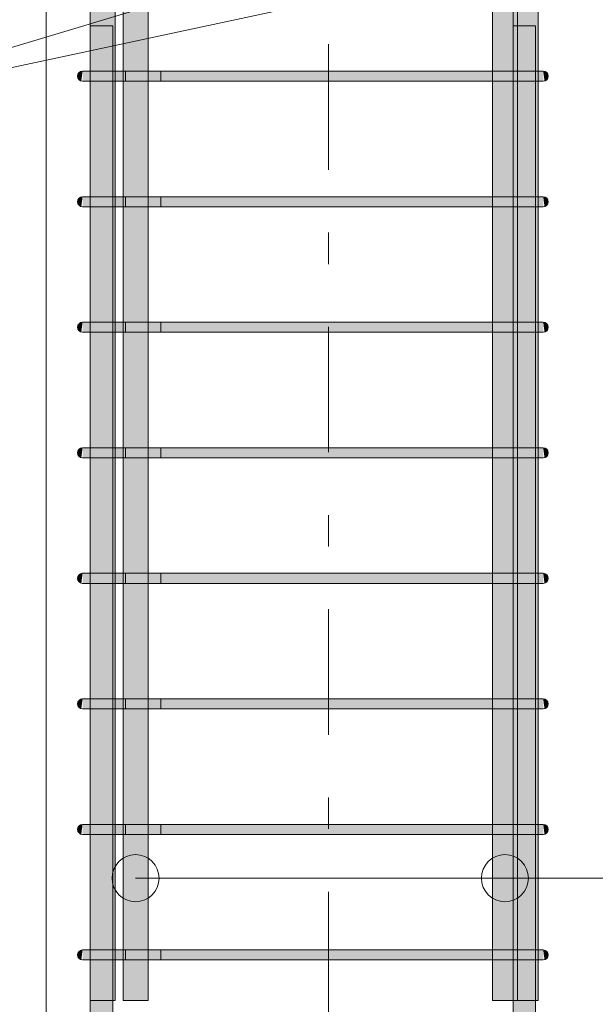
# Model space of a CAD drawing. Header units: millimetres. Extents: x 4307 to 42792, y 1610 to 10025.
# Tile 205 of 256: x 31026 to 31485, y 7881 to 8665. Entities that reach past the tile are written whole.
import ezdxf

# ---------------------------------------------------------------- set-up
doc = ezdxf.new("R2010")
doc.units = ezdxf.units.MM
doc.linetypes.add('Čára osnovy', pattern=[225, 100, -50, 25, -50])
for name, color, linetype, lineweight in [('S-COLS', 52, 'Continuous', 9), ('S-GRID', 1, 'Continuous', 5), ('S-RBAR', 171, 'Continuous', 5), ('S-RBAR-IDEN', 171, 'Continuous', 5)]:
    doc.layers.add(name, color=color, linetype=linetype, lineweight=lineweight)

msp = doc.modelspace()

# ---------------------------------------------------------------- hatches: boundary and pattern name
at = {"layer": 'S-RBAR'}
h = msp.add_hatch(color=7, dxfattribs=at)
h.paths.add_polyline_path([(31102.33, 7883.8), (31102.33, 7916), (31100.43, 7916), (31100.43, 7883.8)])
h.paths.add_polyline_path([(31082.33, 7883.8), (31082.43, 7883.8), (31082.33, 7896.6)])
h.paths.add_polyline_path([(31102.33, 7924), (31102.33, 8016), (31100.43, 8016), (31100.43, 7924)])
h.paths.add_polyline_path([(31100.43, 8024), (31102.33, 8024), (31102.33, 8116), (31100.43, 8116), (31100.43, 8047.47)])
h.paths.add_polyline_path([(31082.33, 8024), (31082.43, 8024), (31082.33, 8047.47)])
h.paths.add_polyline_path([(31102.33, 8124), (31102.33, 8216), (31100.43, 8216), (31100.43, 8124)])
h.paths.add_polyline_path([(31102.33, 8224), (31102.33, 8316), (31100.43, 8316), (31100.43, 8224)])
h.paths.add_polyline_path([(31102.33, 8324), (31102.33, 8416), (31100.43, 8416), (31100.43, 8324)])
h.paths.add_polyline_path([(31082.33, 8324), (31082.43, 8324), (31082.33, 8349.22)])
h.paths.add_polyline_path([(31102.33, 8424), (31102.33, 8516), (31100.43, 8516), (31100.43, 8424)])
h.paths.add_polyline_path([(31102.33, 8524), (31102.33, 8616), (31100.43, 8616), (31100.43, 8524)])
h.paths.add_polyline_path([(31082.33, 8524), (31082.43, 8524), (31082.33, 8530.27)])
h.paths.add_polyline_path([(31102.33, 8624), (31102.33, 8695.01), (31094.11, 8696.23), (31087.38, 8699.02), (31082.33, 8702.9), (31082.43, 8660), (31100.43, 8660), (31100.43, 8624)])
h.paths.add_polyline_path([(31102.33, 8705.01), (31102.33, 8729.45), (31082.96, 8729.45), (31082.38, 8725), (31083.46, 8718.86), (31085.06, 8715), (31088.24, 8710.86), (31092.38, 8707.68), (31097.2, 8705.68), (31100.86, 8705.2)])
h.paths.add_polyline_path([(31090.26, 8755.3), (31102.33, 8767.37), (31102.33, 8783.8), (31082.38, 8783.8), (31082.38, 8755.3)])
h = msp.add_hatch(color=7, dxfattribs=at)
h.paths.add_polyline_path([(31108.58, 7883.8), (31128.58, 7883.8), (31128.58, 7916), (31108.58, 7916), (31108.58, 7896.6)])
h.paths.add_polyline_path([(31108.58, 7924), (31128.58, 7924), (31128.58, 8016), (31108.58, 8016), (31108.58, 7926.77)])
h.paths.add_polyline_path([(31111.78, 8024), (31128.58, 8024), (31128.58, 8116), (31108.58, 8116), (31108.58, 8024)])
h.paths.add_polyline_path([(31108.58, 8124), (31128.58, 8124), (31128.58, 8216), (31108.58, 8216), (31108.58, 8138)])
h.paths.add_polyline_path([(31111.78, 8224), (31128.58, 8224), (31128.58, 8316), (31108.58, 8316), (31108.58, 8224)])
h.paths.add_polyline_path([(31128.58, 8324), (31128.58, 8416), (31108.58, 8416), (31108.58, 8324), (31111.78, 8324)])
h.paths.add_polyline_path([(31128.58, 8424), (31128.58, 8516), (31108.58, 8516), (31108.58, 8424), (31111.78, 8424)])
h.paths.add_polyline_path([(31108.58, 8524), (31128.58, 8524), (31128.58, 8616), (31108.58, 8616), (31108.58, 8530.27)])
h.paths.add_polyline_path([(31111.78, 8624), (31128.58, 8624), (31128.58, 8695), (31108.58, 8695), (31108.58, 8624)])
h.paths.add_polyline_path([(31128.58, 8705), (31128.58, 8708.77), (31124.81, 8705)])
h.paths.add_polyline_path([(31108.58, 8706.1), (31112.38, 8707.68), (31116.98, 8711.32), (31128.58, 8722.91), (31128.58, 8783.8), (31108.58, 8783.8), (31108.58, 8773.62), (31116.52, 8781.57), (31123.59, 8774.5), (31108.58, 8759.48), (31108.58, 8707.68)])
h = msp.add_hatch(color=7, dxfattribs=at)
h.paths.add_polyline_path([(31402.88, 7883.8), (31419.33, 7883.8), (31419.33, 7916), (31402.88, 7916)])
h.paths.add_polyline_path([(31419.33, 7924), (31419.33, 8016), (31402.88, 8016), (31402.88, 7924), (31417.4, 7924)])
h.paths.add_polyline_path([(31417.4, 8024), (31419.33, 8024), (31419.33, 8116), (31402.88, 8116), (31402.88, 8024)])
h.paths.add_polyline_path([(31417.4, 8124), (31419.33, 8124), (31419.33, 8216), (31402.88, 8216), (31402.88, 8124)])
h.paths.add_polyline_path([(31417.4, 8224), (31419.33, 8224), (31419.33, 8316), (31402.88, 8316), (31402.88, 8224)])
h.paths.add_polyline_path([(31417.4, 8324), (31419.33, 8324), (31419.33, 8416), (31402.88, 8416), (31402.88, 8324)])
h.paths.add_polyline_path([(31417.4, 8424), (31419.33, 8424), (31419.33, 8516), (31402.88, 8516), (31402.88, 8424)])
h.paths.add_polyline_path([(31402.88, 8524), (31419.33, 8524), (31419.33, 8616), (31402.88, 8616), (31402.88, 8530.27)])
h.paths.add_polyline_path([(31417.4, 8624), (31419.33, 8624), (31419.33, 8660), (31422.88, 8660), (31422.88, 8695), (31402.88, 8695), (31402.88, 8624)])
h.paths.add_polyline_path([(31419.95, 8705), (31402.88, 8722.07), (31402.88, 8705), (31417.4, 8705)])
h.paths.add_polyline_path([(31422.88, 8716.22), (31422.88, 8772.78), (31421.17, 8774.5), (31422.88, 8776.21), (31422.88, 8783.8), (31402.88, 8783.8), (31402.88, 8736.22), (31421.17, 8717.93)])
h = msp.add_hatch(color=7, dxfattribs=at)
h.paths.add_polyline_path([(31439.38, 7883.8), (31439.38, 7916), (31437.33, 7916), (31437.33, 7883.8)])
h.paths.add_polyline_path([(31437.33, 7924), (31439.38, 7924), (31439.38, 8016), (31437.33, 8016), (31437.33, 7926.77)])
h.paths.add_polyline_path([(31437.52, 8024), (31439.38, 8024), (31439.38, 8116), (31437.33, 8116), (31437.33, 8024)])
h.paths.add_polyline_path([(31437.52, 8124), (31439.38, 8124), (31439.38, 8216), (31437.33, 8216), (31437.33, 8124)])
h.paths.add_polyline_path([(31437.52, 8224), (31439.38, 8224), (31439.38, 8316), (31437.33, 8316), (31437.33, 8224)])
h.paths.add_polyline_path([(31437.33, 8324), (31439.38, 8324), (31439.38, 8416), (31437.33, 8416), (31437.33, 8349.22)])
h.paths.add_polyline_path([(31439.38, 8424), (31439.38, 8516), (31437.33, 8516), (31437.52, 8424)])
h.paths.add_polyline_path([(31437.33, 8524), (31439.38, 8524), (31439.38, 8616), (31437.33, 8616), (31437.33, 8530.27)])
h.paths.add_polyline_path([(31437.33, 8624), (31439.38, 8624), (31439.23, 8695), (31422.88, 8695), (31422.88, 8660), (31437.33, 8660), (31437.33, 8650.97)])
h.paths.add_polyline_path([(31439.38, 8705.39), (31439.38, 8729.45), (31422.88, 8729.45), (31422.88, 8716.22), (31428.24, 8710.86), (31432.38, 8707.68), (31437.2, 8705.68), (31439.23, 8705.41)])
h.paths.add_polyline_path([(31422.88, 8755.3), (31439.38, 8755.3), (31439.38, 8756.28), (31422.88, 8772.78), (31422.88, 8771.67)])
h.paths.add_polyline_path([(31439.38, 8770.43), (31439.38, 8783.8), (31422.88, 8783.8), (31422.88, 8776.21), (31428.24, 8781.57), (31438.14, 8771.67)])
h = msp.add_hatch(color=7, dxfattribs=at)
h.paths.add_polyline_path([(31082.43, 5795), (31100.43, 5795), (31100.43, 5916), (31082.43, 5916), (31082.43, 5814.54)])
h.paths.add_polyline_path([(31082.43, 5924), (31100.43, 5924), (31100.43, 6016), (31082.43, 6016), (31082.43, 5935.24)])
h.paths.add_polyline_path([(31082.43, 6024), (31100.43, 6024), (31100.43, 6116), (31082.43, 6116), (31082.43, 6025.76)])
h.paths.add_polyline_path([(31100.43, 6124), (31100.43, 6216), (31082.43, 6216), (31082.43, 6124), (31096.38, 6124)])
h.paths.add_polyline_path([(31082.43, 6224), (31100.43, 6224), (31100.43, 6316), (31082.43, 6316), (31082.43, 6236.98)])
h.paths.add_polyline_path([(31082.43, 6324), (31100.43, 6324), (31100.43, 6416), (31082.43, 6416), (31082.43, 6327.51)])
h.paths.add_polyline_path([(31096.38, 6424), (31100.43, 6424), (31100.43, 6516), (31082.43, 6516), (31082.43, 6424), (31092.55, 6424)])
h.paths.add_polyline_path([(31082.43, 6524), (31100.43, 6524), (31100.43, 6616), (31082.43, 6616), (31082.43, 6538.73)])
h.paths.add_polyline_path([(31088.73, 6624), (31100.43, 6624), (31100.43, 6716), (31082.43, 6716), (31082.43, 6624), (31085.48, 6624)])
h.paths.add_polyline_path([(31100.43, 6724), (31100.43, 6816), (31082.43, 6816), (31082.43, 6724), (31096.38, 6724)])
h.paths.add_polyline_path([(31082.43, 6824), (31100.43, 6824), (31100.43, 6916), (31082.43, 6916), (31082.43, 6840.48)])
h.paths.add_polyline_path([(31088.73, 6924), (31100.43, 6924), (31100.43, 7016), (31082.43, 7016), (31082.43, 6924), (31085.48, 6924)])
h.paths.add_polyline_path([(31096.38, 7024), (31100.43, 7024), (31100.43, 7116), (31082.43, 7116), (31082.43, 7024), (31092.55, 7024)])
h.paths.add_polyline_path([(31082.43, 7124), (31100.43, 7124), (31100.43, 7216), (31082.43, 7216), (31082.43, 7142.23)])
h.paths.add_polyline_path([(31082.43, 7224), (31100.43, 7224), (31100.43, 7316), (31082.43, 7316), (31082.43, 7232.75)])
h.paths.add_polyline_path([(31096.38, 7324), (31100.43, 7324), (31100.43, 7416), (31082.43, 7416), (31082.43, 7324), (31092.55, 7324)])
h.paths.add_polyline_path([(31082.43, 7424), (31100.43, 7424), (31100.43, 7516), (31082.43, 7516), (31082.43, 7443.98)])
h.paths.add_polyline_path([(31082.43, 7524), (31100.43, 7524), (31100.43, 7616), (31082.43, 7616), (31082.43, 7534.5)])
h.paths.add_polyline_path([(31082.43, 7624), (31100.43, 7624), (31100.43, 7716), (31082.43, 7716), (31082.43, 7625.02)])
h.paths.add_polyline_path([(31082.43, 7724), (31100.43, 7724), (31100.43, 7816), (31082.43, 7816), (31082.43, 7745.72)])
h.paths.add_polyline_path([(31082.43, 7824), (31100.43, 7824), (31100.43, 7916), (31082.43, 7916), (31082.43, 7836.25)])
h.paths.add_polyline_path([(31082.43, 7924), (31100.43, 7924), (31100.43, 8016), (31082.43, 8016), (31082.43, 7926.77)])
h.paths.add_polyline_path([(31100.43, 8024), (31100.43, 8116), (31082.43, 8116), (31082.43, 8024), (31096.38, 8024)])
h.paths.add_polyline_path([(31082.43, 8124), (31100.43, 8124), (31100.43, 8216), (31082.43, 8216), (31082.43, 8138)])
h.paths.add_polyline_path([(31082.43, 8224), (31100.43, 8224), (31100.43, 8316), (31082.43, 8316), (31082.43, 8228.52)])
h.paths.add_polyline_path([(31100.43, 8324), (31100.43, 8416), (31082.43, 8416), (31082.43, 8324), (31096.38, 8324)])
h.paths.add_polyline_path([(31082.43, 8424), (31100.43, 8424), (31100.43, 8516), (31082.43, 8516), (31082.43, 8439.74)])
h.paths.add_polyline_path([(31082.43, 8524), (31100.43, 8524), (31100.43, 8616), (31082.43, 8616), (31082.43, 8530.27)])
h.paths.add_polyline_path([(31100.43, 8624), (31100.43, 8660), (31082.43, 8660), (31082.43, 8624), (31096.38, 8624)])
h = msp.add_hatch(color=7, dxfattribs=at)
h.paths.add_polyline_path([(31419.33, 5795), (31437.33, 5795), (31437.33, 5916), (31419.33, 5916), (31419.33, 5814.54)])
h.paths.add_polyline_path([(31434.28, 5924), (31437.33, 5924), (31437.33, 6016), (31419.33, 6016), (31419.33, 5924), (31431.03, 5924)])
h.paths.add_polyline_path([(31434.28, 6024), (31437.33, 6024), (31437.33, 6116), (31419.33, 6116), (31419.33, 6024), (31431.03, 6024)])
h.paths.add_polyline_path([(31419.33, 6124), (31437.33, 6124), (31437.33, 6216), (31419.33, 6216), (31419.33, 6146.46)])
h.paths.add_polyline_path([(31434.28, 6224), (31437.33, 6224), (31437.33, 6316), (31419.33, 6316), (31419.33, 6224), (31431.03, 6224)])
h.paths.add_polyline_path([(31434.28, 6324), (31437.33, 6324), (31437.33, 6416), (31419.33, 6416), (31419.33, 6324), (31431.03, 6324)])
h.paths.add_polyline_path([(31423.38, 6424), (31437.33, 6424), (31437.33, 6516), (31419.33, 6516), (31419.33, 6424)])
h.paths.add_polyline_path([(31434.28, 6524), (31437.33, 6524), (31437.33, 6616), (31419.33, 6616), (31419.33, 6524), (31431.03, 6524)])
h.paths.add_polyline_path([(31434.28, 6624), (31437.33, 6624), (31437.33, 6716), (31419.33, 6716), (31419.33, 6624), (31431.03, 6624)])
h.paths.add_polyline_path([(31423.38, 6724), (31437.33, 6724), (31437.33, 6816), (31419.33, 6816), (31419.33, 6724)])
h.paths.add_polyline_path([(31434.28, 6824), (31437.33, 6824), (31437.33, 6916), (31419.33, 6916), (31419.33, 6824), (31431.03, 6824)])
h.paths.add_polyline_path([(31434.28, 6924), (31437.33, 6924), (31437.33, 7016), (31419.33, 7016), (31419.33, 6924), (31431.03, 6924)])
h.paths.add_polyline_path([(31423.38, 7024), (31437.33, 7024), (31437.33, 7116), (31419.33, 7116), (31419.33, 7024)])
h.paths.add_polyline_path([(31434.28, 7124), (31437.33, 7124), (31437.33, 7216), (31419.33, 7216), (31419.33, 7124), (31431.03, 7124)])
h.paths.add_polyline_path([(31434.28, 7224), (31437.33, 7224), (31437.33, 7316), (31419.33, 7316), (31419.33, 7224), (31431.03, 7224)])
h.paths.add_polyline_path([(31419.33, 7324), (31437.33, 7324), (31437.33, 7416), (31419.33, 7416), (31419.33, 7383.63)])
h.paths.add_polyline_path([(31434.28, 7424), (31437.33, 7424), (31437.33, 7516), (31419.33, 7516), (31419.33, 7424), (31431.03, 7424)])
h.paths.add_polyline_path([(31434.28, 7524), (31437.33, 7524), (31437.33, 7616), (31419.33, 7616), (31419.33, 7524), (31431.03, 7524)])
h.paths.add_polyline_path([(31434.28, 7624), (31437.33, 7624), (31437.33, 7716), (31419.33, 7716), (31419.33, 7624), (31431.03, 7624)])
h.paths.add_polyline_path([(31434.28, 7724), (31437.33, 7724), (31437.33, 7816), (31419.33, 7816), (31419.33, 7724), (31431.03, 7724)])
h.paths.add_polyline_path([(31434.28, 7824), (31437.33, 7824), (31437.33, 7916), (31419.33, 7916), (31419.33, 7824), (31431.03, 7824)])
h.paths.add_polyline_path([(31434.28, 7924), (31437.33, 7924), (31437.33, 8016), (31419.33, 8016), (31419.33, 7924), (31431.03, 7924)])
h.paths.add_polyline_path([(31423.38, 8024), (31437.33, 8024), (31437.33, 8116), (31419.33, 8116), (31419.33, 8024)])
h.paths.add_polyline_path([(31434.28, 8124), (31437.33, 8124), (31437.33, 8216), (31419.33, 8216), (31419.33, 8124), (31431.03, 8124)])
h.paths.add_polyline_path([(31431.03, 8224), (31437.33, 8224), (31437.33, 8316), (31419.33, 8316), (31419.33, 8224), (31427.21, 8224)])
h.paths.add_polyline_path([(31419.33, 8324), (31437.33, 8324), (31437.33, 8416), (31419.33, 8416), (31419.33, 8349.22)])
h.paths.add_polyline_path([(31434.28, 8424), (31437.33, 8424), (31437.33, 8516), (31419.33, 8516), (31419.33, 8424), (31431.03, 8424)])
h.paths.add_polyline_path([(31434.28, 8524), (31437.33, 8524), (31437.33, 8616), (31419.33, 8616), (31419.33, 8524), (31431.03, 8524)])
h.paths.add_polyline_path([(31419.33, 8624), (31437.33, 8624), (31437.33, 8660), (31419.33, 8660), (31419.33, 8650.97)])
for points in [[(31075.34, 8616.14), (31076.38, 8624), (31074.38, 8623.46), (31072.91, 8622), (31072.38, 8620), (31072.91, 8618), (31074.38, 8616.54)], [(31092.55, 8616), (31096.38, 8616), (31096.38, 8624), (31076.38, 8624), (31076.38, 8616), (31092.23, 8616)], [(31096.38, 8616), (31423.38, 8616), (31423.38, 8624), (31096.38, 8624), (31096.38, 8620.79)], [(31423.38, 8616), (31443.38, 8616.14), (31443.38, 8624), (31423.38, 8624), (31423.38, 8620.79)], [(31444.41, 8616.14), (31445.38, 8616.54), (31446.84, 8618), (31447.38, 8620), (31446.84, 8622), (31445.38, 8623.46), (31443.38, 8624), (31444.04, 8618.96)], [(31075.34, 8516.14), (31076.38, 8524), (31074.38, 8523.46), (31072.91, 8522), (31072.38, 8520), (31072.91, 8518), (31074.38, 8516.54)], [(31092.55, 8516), (31096.38, 8516), (31096.38, 8524), (31076.38, 8524), (31076.38, 8516), (31092.23, 8516)], [(31286.42, 8516), (31423.38, 8516), (31423.38, 8524), (31096.38, 8524), (31096.38, 8516), (31111.78, 8516)], [(31441.86, 8516), (31443.38, 8516.14), (31443.38, 8524), (31423.38, 8524), (31423.38, 8516), (31439.69, 8516)], [(31444.41, 8516.14), (31445.38, 8516.54), (31446.84, 8518), (31447.38, 8520), (31446.84, 8522), (31445.38, 8523.46), (31443.38, 8524), (31444.04, 8518.96)], [(31075.34, 8416.14), (31076.38, 8424), (31074.38, 8423.46), (31072.91, 8422), (31072.38, 8420), (31072.91, 8418), (31074.38, 8416.54)], [(31085.48, 8416), (31096.38, 8416), (31096.38, 8424), (31076.38, 8424), (31076.38, 8416), (31082.24, 8416)], [(31286.42, 8416), (31423.38, 8416), (31423.38, 8424), (31096.38, 8424), (31096.38, 8416), (31111.78, 8416)], [(31439.69, 8416), (31443.38, 8416.14), (31443.38, 8424), (31423.38, 8424), (31423.38, 8416), (31437.52, 8416)], [(31444.41, 8416.14), (31445.38, 8416.54), (31446.84, 8418), (31447.38, 8420), (31446.84, 8422), (31445.38, 8423.46), (31443.38, 8424), (31444.04, 8418.96)], [(31075.34, 8316.14), (31076.38, 8324), (31074.38, 8323.46), (31072.91, 8322), (31072.38, 8320), (31072.91, 8318), (31074.38, 8316.54)], [(31085.48, 8316), (31096.38, 8316), (31096.38, 8324), (31076.38, 8324), (31076.38, 8316), (31082.24, 8316)], [(31286.42, 8316), (31423.38, 8316), (31423.38, 8324), (31096.38, 8324), (31096.38, 8316), (31111.78, 8316)], [(31439.69, 8316), (31443.38, 8316.14), (31443.38, 8324), (31423.38, 8324), (31423.38, 8316), (31437.52, 8316)], [(31444.41, 8316.14), (31445.38, 8316.54), (31446.84, 8318), (31447.38, 8320), (31446.84, 8322), (31445.38, 8323.46), (31443.38, 8324), (31444.04, 8318.96)], [(31075.34, 8216.14), (31076.38, 8224), (31074.38, 8223.46), (31072.91, 8222), (31072.38, 8220), (31072.91, 8218), (31074.38, 8216.54)], [(31085.48, 8216), (31096.38, 8216), (31096.38, 8224), (31076.38, 8224), (31076.38, 8216), (31082.24, 8216)], [(31286.42, 8216), (31423.38, 8216), (31423.38, 8224), (31096.38, 8224), (31096.38, 8216), (31111.78, 8216)], [(31439.69, 8216), (31443.38, 8216.14), (31443.38, 8224), (31423.38, 8224), (31423.38, 8216), (31437.52, 8216)], [(31444.41, 8216.14), (31445.38, 8216.54), (31446.84, 8218), (31447.38, 8220), (31446.84, 8222), (31445.38, 8223.46), (31443.38, 8224), (31444.04, 8218.96)], [(31075.34, 8116.14), (31076.38, 8124), (31074.38, 8123.46), (31072.91, 8122), (31072.38, 8120), (31072.91, 8118), (31074.38, 8116.54)], [(31092.55, 8116), (31096.38, 8116), (31096.38, 8124), (31076.38, 8124), (31076.38, 8116), (31092.23, 8116)], [(31286.42, 8116), (31423.38, 8116), (31423.38, 8124), (31096.38, 8124), (31096.38, 8116), (31111.78, 8116)], [(31441.86, 8116), (31443.38, 8116.14), (31443.38, 8124), (31423.38, 8124), (31423.38, 8116), (31439.69, 8116)], [(31444.41, 8116.14), (31445.38, 8116.54), (31446.84, 8118), (31447.38, 8120), (31446.84, 8122), (31445.38, 8123.46), (31443.38, 8124), (31444.04, 8118.96)], [(31075.34, 8016.14), (31076.38, 8024), (31074.38, 8023.46), (31072.91, 8022), (31072.38, 8020), (31072.91, 8018), (31074.38, 8016.54)], [(31092.55, 8016), (31096.38, 8016), (31096.38, 8024), (31076.38, 8024), (31076.38, 8016), (31092.23, 8016)], [(31286.42, 8016), (31423.38, 8016), (31423.38, 8024), (31096.38, 8024), (31096.38, 8016), (31111.78, 8016)], [(31423.38, 8016), (31443.38, 8016.14), (31443.38, 8024), (31423.38, 8024), (31423.38, 8017.3)], [(31444.41, 8016.14), (31445.38, 8016.54), (31446.84, 8018), (31447.38, 8020), (31446.84, 8022), (31445.38, 8023.46), (31443.38, 8024), (31444.26, 8017.3)], [(31075.34, 7916.14), (31076.38, 7924), (31074.38, 7923.46), (31072.91, 7922), (31072.38, 7920), (31072.91, 7918), (31074.38, 7916.54)], [(31092.55, 7916), (31096.38, 7916), (31096.38, 7924), (31076.38, 7924), (31076.38, 7916), (31092.23, 7916)], [(31286.42, 7916), (31423.38, 7916), (31423.38, 7924), (31096.38, 7924), (31096.38, 7916), (31111.78, 7916)], [(31441.86, 7916), (31443.38, 7916.14), (31443.38, 7924), (31423.38, 7924), (31423.38, 7916), (31439.69, 7916)], [(31444.41, 7916.14), (31445.38, 7916.54), (31446.84, 7918), (31447.38, 7920), (31446.84, 7922), (31445.38, 7923.46), (31443.38, 7924), (31444.04, 7918.96)]]:
    msp.add_hatch(color=7, dxfattribs=at).paths.add_polyline_path(points)

# ---------------------------------------------------------------- linework, layer by layer
at = {"layer": 'S-COLS'}
for p in [(31047.38, 8920), (31047.38, 8670)]:
    msp.add_line(p, (31047.38, 6370), dxfattribs=at)
at = {"layer": 'S-GRID', "linetype": 'Čára osnovy', "lineweight": 9}
msp.add_line((31272.38, 1795.38), (31272.38, 9850.35), dxfattribs=at)
at = {"layer": 'S-RBAR'}
for p, q in [((31082.33, 7883.8), (31082.33, 8783.8)), ((31102.33, 7883.8), (31102.33, 8783.8)), ((31108.58, 7883.8), (31108.58, 8783.8)), ((31128.58, 7883.8), (31128.58, 8783.8)), ((31402.88, 7883.8), (31402.88, 8783.8)), ((31419.38, 7883.8), (31419.38, 8783.8)), ((31422.88, 7883.8), (31422.88, 8783.8)), ((31439.38, 7883.8), (31439.38, 8783.8)), ((31100.43, 8660), (31082.43, 8660)), ((31082.43, 5870), (31082.43, 8660)), ((31100.43, 8660), (31082.43, 8660)), ((31082.43, 5795), (31082.43, 8660)), ((31100.43, 5870), (31100.43, 8660)), ((31100.43, 5795), (31100.43, 8660)), ((31437.33, 8660), (31419.33, 8660)), ((31419.33, 5870), (31419.33, 8660)), ((31437.33, 8660), (31419.33, 8660)), ((31419.33, 5795), (31419.33, 8660)), ((31437.33, 5870), (31437.33, 8660)), ((31437.33, 5795), (31437.33, 8660)), ((31110.52, 8624), (31076.38, 8624)), ((31096.38, 8624), (31076.38, 8624)), ((31096.38, 8624), (31076.38, 8624)), ((31082.24, 8624), (31076.38, 8624)), ((31082.24, 8624), (31110.52, 8624)), ((31096.38, 8624), (31423.38, 8624)), ((31423.38, 8624), (31096.38, 8624)), ((31138.81, 8624), (31110.52, 8624)), ((31110.52, 8616), (31110.52, 8624)), ((31138.81, 8624), (31138.81, 8616)), ((31443.38, 8624), (31423.38, 8624)), ((31443.38, 8624), (31423.38, 8624)), ((31110.52, 8616), (31076.38, 8616)), ((31096.38, 8616), (31076.38, 8616)), ((31082.24, 8616), (31076.38, 8616)), ((31096.38, 8616), (31082.24, 8616)), ((31082.24, 8616), (31110.52, 8616)), ((31096.38, 8616), (31423.38, 8616)), ((31423.38, 8616), (31096.38, 8616)), ((31138.81, 8616), (31110.52, 8616)), ((31443.38, 8616), (31423.38, 8616)), ((31443.38, 8616), (31423.38, 8616)), ((31110.52, 8524), (31076.38, 8524)), ((31096.38, 8524), (31076.38, 8524)), ((31096.38, 8524), (31076.38, 8524)), ((31082.24, 8524), (31076.38, 8524)), ((31082.24, 8524), (31110.52, 8524)), ((31096.38, 8524), (31423.38, 8524)), ((31423.38, 8524), (31096.38, 8524)), ((31138.81, 8524), (31110.52, 8524)), ((31110.52, 8516), (31110.52, 8524)), ((31138.81, 8524), (31138.81, 8516)), ((31443.38, 8524), (31423.38, 8524)), ((31443.38, 8524), (31423.38, 8524)), ((31110.52, 8516), (31076.38, 8516)), ((31096.38, 8516), (31076.38, 8516)), ((31082.24, 8516), (31076.38, 8516)), ((31096.38, 8516), (31082.24, 8516)), ((31082.24, 8516), (31110.52, 8516)), ((31096.38, 8516), (31423.38, 8516)), ((31423.38, 8516), (31096.38, 8516)), ((31138.81, 8516), (31110.52, 8516)), ((31443.38, 8516), (31423.38, 8516)), ((31443.38, 8516), (31423.38, 8516)), ((31110.52, 8424), (31076.38, 8424)), ((31096.38, 8424), (31076.38, 8424)), ((31096.38, 8424), (31076.38, 8424)), ((31082.24, 8424), (31076.38, 8424)), ((31082.24, 8424), (31110.52, 8424)), ((31096.38, 8424), (31423.38, 8424)), ((31423.38, 8424), (31096.38, 8424)), ((31138.81, 8424), (31110.52, 8424)), ((31110.52, 8416), (31110.52, 8424)), ((31138.81, 8424), (31138.81, 8416)), ((31443.38, 8424), (31423.38, 8424)), ((31443.38, 8424), (31423.38, 8424)), ((31110.52, 8416), (31076.38, 8416)), ((31096.38, 8416), (31076.38, 8416)), ((31082.24, 8416), (31076.38, 8416)), ((31096.38, 8416), (31082.24, 8416)), ((31082.24, 8416), (31110.52, 8416)), ((31096.38, 8416), (31423.38, 8416)), ((31423.38, 8416), (31096.38, 8416)), ((31138.81, 8416), (31110.52, 8416)), ((31443.38, 8416), (31423.38, 8416)), ((31443.38, 8416), (31423.38, 8416)), ((31110.52, 8324), (31076.38, 8324)), ((31096.38, 8324), (31076.38, 8324)), ((31096.38, 8324), (31076.38, 8324)), ((31082.24, 8324), (31076.38, 8324)), ((31082.24, 8324), (31110.52, 8324)), ((31096.38, 8324), (31423.38, 8324)), ((31423.38, 8324), (31096.38, 8324)), ((31138.81, 8324), (31110.52, 8324)), ((31110.52, 8316), (31110.52, 8324)), ((31138.81, 8324), (31138.81, 8316)), ((31443.38, 8324), (31423.38, 8324)), ((31443.38, 8324), (31423.38, 8324)), ((31110.52, 8316), (31076.38, 8316)), ((31096.38, 8316), (31076.38, 8316)), ((31082.24, 8316), (31076.38, 8316)), ((31096.38, 8316), (31082.24, 8316)), ((31082.24, 8316), (31110.52, 8316)), ((31096.38, 8316), (31423.38, 8316)), ((31423.38, 8316), (31096.38, 8316)), ((31138.81, 8316), (31110.52, 8316)), ((31443.38, 8316), (31423.38, 8316)), ((31443.38, 8316), (31423.38, 8316)), ((31110.52, 8224), (31076.38, 8224)), ((31096.38, 8224), (31076.38, 8224)), ((31096.38, 8224), (31076.38, 8224)), ((31082.24, 8224), (31076.38, 8224)), ((31082.24, 8224), (31110.52, 8224)), ((31096.38, 8224), (31423.38, 8224)), ((31423.38, 8224), (31096.38, 8224)), ((31138.81, 8224), (31110.52, 8224)), ((31110.52, 8216), (31110.52, 8224)), ((31138.81, 8224), (31138.81, 8216)), ((31443.38, 8224), (31423.38, 8224)), ((31443.38, 8224), (31423.38, 8224)), ((31110.52, 8216), (31076.38, 8216)), ((31096.38, 8216), (31076.38, 8216)), ((31082.24, 8216), (31076.38, 8216)), ((31096.38, 8216), (31082.24, 8216)), ((31082.24, 8216), (31110.52, 8216)), ((31096.38, 8216), (31423.38, 8216)), ((31423.38, 8216), (31096.38, 8216)), ((31138.81, 8216), (31110.52, 8216)), ((31443.38, 8216), (31423.38, 8216)), ((31443.38, 8216), (31423.38, 8216)), ((31110.52, 8124), (31076.38, 8124)), ((31096.38, 8124), (31076.38, 8124)), ((31096.38, 8124), (31076.38, 8124)), ((31082.24, 8124), (31076.38, 8124)), ((31082.24, 8124), (31110.52, 8124)), ((31096.38, 8124), (31423.38, 8124)), ((31423.38, 8124), (31096.38, 8124)), ((31138.81, 8124), (31110.52, 8124)), ((31110.52, 8116), (31110.52, 8124)), ((31138.81, 8124), (31138.81, 8116)), ((31443.38, 8124), (31423.38, 8124)), ((31443.38, 8124), (31423.38, 8124)), ((31110.52, 8116), (31076.38, 8116)), ((31096.38, 8116), (31076.38, 8116)), ((31082.24, 8116), (31076.38, 8116)), ((31096.38, 8116), (31082.24, 8116)), ((31082.24, 8116), (31110.52, 8116)), ((31096.38, 8116), (31423.38, 8116)), ((31423.38, 8116), (31096.38, 8116)), ((31138.81, 8116), (31110.52, 8116)), ((31443.38, 8116), (31423.38, 8116)), ((31443.38, 8116), (31423.38, 8116)), ((31110.52, 8024), (31076.38, 8024)), ((31096.38, 8024), (31076.38, 8024)), ((31096.38, 8024), (31076.38, 8024)), ((31082.24, 8024), (31076.38, 8024)), ((31082.24, 8024), (31110.52, 8024)), ((31096.38, 8024), (31423.38, 8024)), ((31423.38, 8024), (31096.38, 8024)), ((31138.81, 8024), (31110.52, 8024)), ((31110.52, 8016), (31110.52, 8024)), ((31138.81, 8024), (31138.81, 8016)), ((31443.38, 8024), (31423.38, 8024)), ((31443.38, 8024), (31423.38, 8024)), ((31110.52, 8016), (31076.38, 8016)), ((31096.38, 8016), (31076.38, 8016)), ((31082.24, 8016), (31076.38, 8016)), ((31096.38, 8016), (31082.24, 8016)), ((31082.24, 8016), (31110.52, 8016)), ((31096.38, 8016), (31423.38, 8016)), ((31423.38, 8016), (31096.38, 8016)), ((31138.81, 8016), (31110.52, 8016)), ((31443.38, 8016), (31423.38, 8016)), ((31443.38, 8016), (31423.38, 8016)), ((31110.52, 7924), (31076.38, 7924)), ((31096.38, 7924), (31076.38, 7924)), ((31096.38, 7924), (31076.38, 7924)), ((31082.24, 7924), (31076.38, 7924)), ((31082.24, 7924), (31110.52, 7924)), ((31096.38, 7924), (31423.38, 7924)), ((31423.38, 7924), (31096.38, 7924)), ((31138.81, 7924), (31110.52, 7924)), ((31110.52, 7916), (31110.52, 7924)), ((31138.81, 7924), (31138.81, 7916)), ((31443.38, 7924), (31423.38, 7924)), ((31443.38, 7924), (31423.38, 7924)), ((31110.52, 7916), (31076.38, 7916)), ((31096.38, 7916), (31076.38, 7916)), ((31082.24, 7916), (31076.38, 7916)), ((31096.38, 7916), (31082.24, 7916)), ((31082.24, 7916), (31110.52, 7916)), ((31096.38, 7916), (31423.38, 7916)), ((31423.38, 7916), (31096.38, 7916)), ((31138.81, 7916), (31110.52, 7916)), ((31443.38, 7916), (31423.38, 7916)), ((31443.38, 7916), (31423.38, 7916)), ((31102.33, 7883.8), (31082.33, 7883.8)), ((31128.58, 7883.8), (31108.58, 7883.8)), ((31422.88, 7883.8), (31402.88, 7883.8)), ((31439.38, 7883.8), (31419.38, 7883.8))]:
    msp.add_line(p, q, dxfattribs=at)
for centre, start, end in [((31076.38, 8620), 90, 270), ((31076.38, 8620), 90, 270), ((31076.38, 8620), 90, 270), ((31443.38, 8620), 270, 90), ((31443.38, 8620), 270, 90), ((31076.38, 8520), 90, 270), ((31076.38, 8520), 90, 270), ((31076.38, 8520), 90, 270), ((31443.38, 8520), 270, 90), ((31443.38, 8520), 270, 90), ((31076.38, 8420), 90, 270), ((31076.38, 8420), 90, 270), ((31076.38, 8420), 90, 270), ((31443.38, 8420), 270, 90), ((31443.38, 8420), 270, 90), ((31076.38, 8320), 90, 270), ((31076.38, 8320), 90, 270), ((31076.38, 8320), 90, 270), ((31443.38, 8320), 270, 90), ((31443.38, 8320), 270, 90), ((31076.38, 8220), 90, 270), ((31076.38, 8220), 90, 270), ((31076.38, 8220), 90, 270), ((31443.38, 8220), 270, 90), ((31443.38, 8220), 270, 90), ((31076.38, 8120), 90, 270), ((31076.38, 8120), 90, 270), ((31076.38, 8120), 90, 270), ((31443.38, 8120), 270, 90), ((31443.38, 8120), 270, 90), ((31076.38, 8020), 90, 270), ((31076.38, 8020), 90, 270), ((31076.38, 8020), 90, 270), ((31443.38, 8020), 270, 90), ((31443.38, 8020), 270, 90), ((31076.38, 7920), 90, 270), ((31076.38, 7920), 90, 270), ((31076.38, 7920), 90, 270), ((31443.38, 7920), 270, 90), ((31443.38, 7920), 270, 90)]:
    msp.add_arc(centre, 4, start, end, dxfattribs=at)
at = {"layer": 'S-RBAR-IDEN'}
for p, q in [((31447.96, 8718.64), (30833.9, 8586.95)), ((31271.6, 8718.64), (30833.9, 8586.95)), ((31118.58, 7981.17), (31572.25, 7981.17)), ((31412.88, 7981.17), (31572.25, 7981.17))]:
    msp.add_line(p, q, dxfattribs=at)
for centre in [(31118.58, 7981.17), (31412.88, 7981.17)]:
    msp.add_circle(centre, 18.75, dxfattribs=at)

doc.saveas('drawing.dxf')
